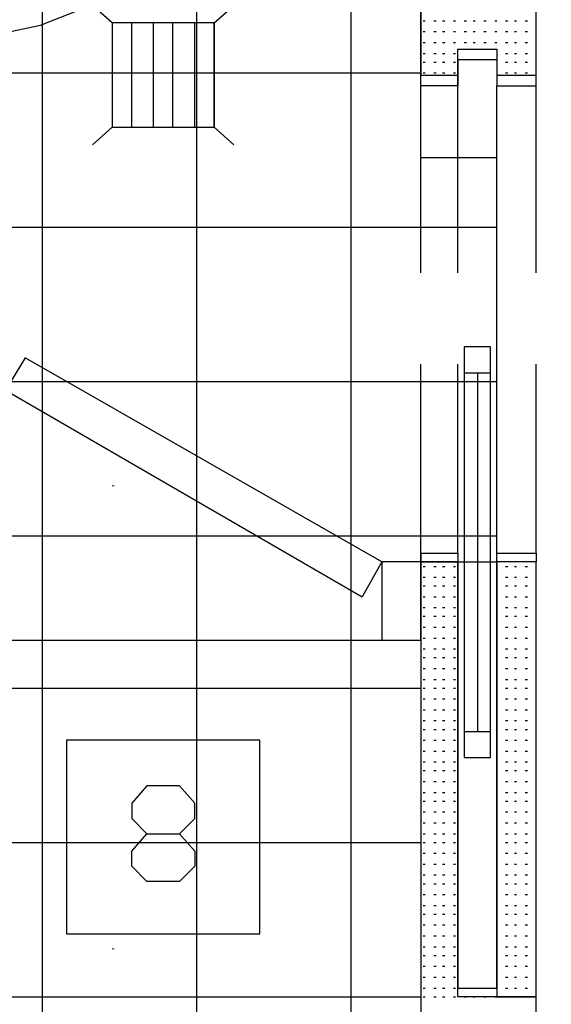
# Model space of a CAD drawing. Header units: millimetres. Extents: x 46 to 491, y -41 to 547.
# Tile 13 of 140: x 86 to 97, y 83 to 102. Entities that reach past the tile are written whole.
import ezdxf
from ezdxf import colors
from ezdxf.entities.mleader import LeaderData, LeaderLine
from ezdxf.math import Vec2, Vec3

# ---------------------------------------------------------------- set-up
doc = ezdxf.new("R2010")
doc.units = ezdxf.units.MM
doc.header["$LTSCALE"] = 10
doc.layers.add('_IE_adresy', color=173, linetype='Continuous')
doc.layers.add('xref', color=252, linetype='Continuous')
doc.styles.add('EEP_adresy', font='ARIALNI.TTF', dxfattribs={"width": 0.9, "height": 20})

# ---------------------------------------------------------------- blocks, each defined once
blk = doc.blocks.new('stacja')
at = {"color": 9, "lineweight": 25}
for points in [[(41.613667, 41.105666), (41.613667, 48.979666), (40.132, 48.979666), (40.132, 59.351333), (31.115, 59.351333), (31.115, 49.826333), (23.114, 49.826333), (23.114, 41.105666), (30.607, 41.105666), (30.607, 39.581666), (40.132, 39.581666), (40.132, 41.105666)], [(36.110334, 49.572333), (36.110334, 51.604333)], [(40.851667, 50.376666), (40.851667, 51.096333), (41.613667, 51.096333), (41.613667, 50.884666), (40.851667, 50.884666)], [(39.37, 41.105666), (39.37, 39.581666), (40.132, 39.581666), (40.132, 41.105666)], [(41.613667, 41.105666), (41.613667, 32.639), (42.375667, 32.639), (42.375667, 41.105666)], [(40.132, 39.581666), (40.132, 30.607), (23.114, 30.607), (23.114, 39.581666)], [(33.231667, 37.634333), (33.231667, 33.866666), (36.999334, 33.866666), (36.999334, 37.634333)]]:
    blk.add_lwpolyline(points, close=True, dxfattribs=at)
for points in [[(31.115, 51.350333), (31.919334, 51.392666), (32.723667, 51.562), (33.485667, 51.858333)], [(34.120667, 51.604333), (34.120667, 49.572333)], [(40.132, 51.477333), (40.132, 50.588333), (40.851667, 50.588333), (40.851667, 51.096333), (41.613667, 51.096333), (41.613667, 50.588333), (42.375667, 50.588333)], [(40.851667, 50.376666), (40.132, 50.376666), (40.132, 50.588333)], [(40.132, 50.588333), (40.851667, 50.588333)], [(41.613667, 50.588333), (42.375667, 50.588333)], [(41.613667, 50.376666), (42.375667, 50.376666), (42.375667, 50.588333)], [(40.132, 46.736), (40.132, 50.376666)], [(40.851667, 46.736), (40.851667, 50.376666)], [(41.613667, 46.736), (41.613667, 50.376666)], [(42.375667, 46.736), (42.375667, 50.376666)], [(32.427334, 45.085), (32.046334, 44.45), (38.989, 40.428333)], [(39.37, 41.105666), (32.427334, 45.085)], [(40.132, 41.275), (40.132, 44.958)], [(41.613667, 41.275), (41.613667, 44.958)], [(42.375667, 41.275), (42.375667, 44.958)], [(40.132, 39.581666), (40.132, 42.164)], [(40.132, 41.275), (40.132, 41.105666), (40.851667, 41.105666)], [(40.851667, 41.275), (40.851667, 32.808333), (41.613667, 32.808333), (41.613667, 41.275)], [(41.613667, 41.275), (42.375667, 41.275), (42.375667, 41.105666)], [(39.37, 41.105666), (38.989, 40.428333)], [(34.798, 34.882666), (34.501667, 35.179), (34.501667, 35.475333), (34.798, 35.814), (35.433, 35.814), (35.729334, 36.110333), (35.729334, 36.406666), (35.433, 36.745333), (34.798, 36.745333), (34.501667, 36.406666), (34.501667, 36.110333), (34.798, 35.814)], [(35.433, 35.814), (35.729334, 35.475333), (35.729334, 35.179), (35.433, 34.882666), (34.798, 34.882666)], [(40.132, 33.147), (40.132, 30.607), (37.549667, 30.607)], [(40.132, 32.639), (40.132, 30.607), (42.375667, 30.607), (42.375667, 32.639), (40.851667, 32.639)]]:
    blk.add_lwpolyline(points, dxfattribs=at)
for points in [[(32.766, 39.581666), (32.766, 39.581666), (32.766, 59.351333), (32.766, 59.351333)], [(35.771667, 39.581666), (35.771667, 39.581666), (35.771667, 59.351333), (35.771667, 59.351333)], [(38.777334, 39.581666), (38.777334, 39.581666), (38.777334, 59.351333), (38.777334, 59.351333)], [(40.132, 59.351333), (40.132, 59.351333), (40.132, 51.477333), (40.132, 51.477333)], [(42.375667, 51.477333), (42.375667, 51.477333), (42.375667, 59.351333), (42.375667, 59.351333)], [(34.120667, 51.604333), (34.120667, 51.604333), (33.739667, 51.943), (33.739667, 51.943)], [(36.110334, 51.604333), (36.110334, 51.604333), (36.491334, 51.943), (36.491334, 51.943)], [(36.110334, 51.604333), (36.110334, 51.604333), (34.120667, 51.604333), (34.120667, 51.604333)], [(34.501667, 49.572333), (34.501667, 49.572333), (34.501667, 51.604333), (34.501667, 51.604333)], [(34.925, 49.572333), (34.925, 49.572333), (34.925, 51.604333), (34.925, 51.604333)], [(35.306, 49.572333), (35.306, 49.572333), (35.306, 51.604333), (35.306, 51.604333)], [(35.729334, 49.572333), (35.729334, 49.572333), (35.729334, 51.604333), (35.729334, 51.604333)], [(40.174334, 51.646666), (40.174334, 51.646666), (40.216667, 51.646666), (40.216667, 51.646666)], [(40.386, 51.646666), (40.386, 51.646666), (40.428334, 51.646666), (40.428334, 51.646666)], [(40.555334, 51.646666), (40.555334, 51.646666), (40.597667, 51.646666), (40.597667, 51.646666)], [(40.767, 51.646666), (40.767, 51.646666), (40.809334, 51.646666), (40.809334, 51.646666)], [(40.978667, 51.646666), (40.978667, 51.646666), (41.021, 51.646666), (41.021, 51.646666)], [(41.148, 51.646666), (41.148, 51.646666), (41.190334, 51.646666), (41.190334, 51.646666)], [(41.359667, 51.646666), (41.359667, 51.646666), (41.402, 51.646666), (41.402, 51.646666)], [(41.571334, 51.646666), (41.571334, 51.646666), (41.613667, 51.646666), (41.613667, 51.646666)], [(41.783, 51.646666), (41.783, 51.646666), (41.825334, 51.646666), (41.825334, 51.646666)], [(41.952334, 51.646666), (41.952334, 51.646666), (41.994667, 51.646666), (41.994667, 51.646666)], [(42.164, 51.646666), (42.164, 51.646666), (42.206334, 51.646666), (42.206334, 51.646666)], [(40.174334, 51.435), (40.174334, 51.435), (40.216667, 51.435), (40.216667, 51.435)], [(40.386, 51.435), (40.386, 51.435), (40.428334, 51.435), (40.428334, 51.435)], [(40.555334, 51.435), (40.555334, 51.435), (40.597667, 51.435), (40.597667, 51.435)], [(40.767, 51.435), (40.767, 51.435), (40.809334, 51.435), (40.809334, 51.435)], [(40.978667, 51.435), (40.978667, 51.435), (41.021, 51.435), (41.021, 51.435)], [(41.148, 51.435), (41.148, 51.435), (41.190334, 51.435), (41.190334, 51.435)], [(41.359667, 51.435), (41.359667, 51.435), (41.402, 51.435), (41.402, 51.435)], [(41.571334, 51.435), (41.571334, 51.435), (41.613667, 51.435), (41.613667, 51.435)], [(41.783, 51.435), (41.783, 51.435), (41.825334, 51.435), (41.825334, 51.435)], [(41.952334, 51.435), (41.952334, 51.435), (41.994667, 51.435), (41.994667, 51.435)], [(42.164, 51.435), (42.164, 51.435), (42.206334, 51.435), (42.206334, 51.435)], [(42.375667, 50.588333), (42.375667, 50.588333), (42.375667, 51.477333), (42.375667, 51.477333)], [(40.174334, 51.223333), (40.174334, 51.223333), (40.216667, 51.223333), (40.216667, 51.223333)], [(40.386, 51.223333), (40.386, 51.223333), (40.428334, 51.223333), (40.428334, 51.223333)], [(40.555334, 51.223333), (40.555334, 51.223333), (40.597667, 51.223333), (40.597667, 51.223333)], [(40.767, 51.223333), (40.767, 51.223333), (40.809334, 51.223333), (40.809334, 51.223333)], [(40.978667, 51.223333), (40.978667, 51.223333), (41.021, 51.223333), (41.021, 51.223333)], [(41.148, 51.223333), (41.148, 51.223333), (41.190334, 51.223333), (41.190334, 51.223333)], [(41.359667, 51.223333), (41.359667, 51.223333), (41.402, 51.223333), (41.402, 51.223333)], [(41.571334, 51.223333), (41.571334, 51.223333), (41.613667, 51.223333), (41.613667, 51.223333)], [(41.783, 51.223333), (41.783, 51.223333), (41.825334, 51.223333), (41.825334, 51.223333)], [(41.952334, 51.223333), (41.952334, 51.223333), (41.994667, 51.223333), (41.994667, 51.223333)], [(42.164, 51.223333), (42.164, 51.223333), (42.206334, 51.223333), (42.206334, 51.223333)], [(40.174334, 51.011666), (40.174334, 51.011666), (40.216667, 51.011666), (40.216667, 51.011666)], [(40.386, 51.011666), (40.386, 51.011666), (40.428334, 51.011666), (40.428334, 51.011666)], [(40.555334, 51.011666), (40.555334, 51.011666), (40.597667, 51.011666), (40.597667, 51.011666)], [(40.767, 51.011666), (40.767, 51.011666), (40.809334, 51.011666), (40.809334, 51.011666)], [(41.783, 51.011666), (41.783, 51.011666), (41.825334, 51.011666), (41.825334, 51.011666)], [(41.952334, 51.011666), (41.952334, 51.011666), (41.994667, 51.011666), (41.994667, 51.011666)], [(42.164, 51.011666), (42.164, 51.011666), (42.206334, 51.011666), (42.206334, 51.011666)], [(40.174334, 50.842333), (40.174334, 50.842333), (40.216667, 50.842333), (40.216667, 50.842333)], [(40.386, 50.842333), (40.386, 50.842333), (40.428334, 50.842333), (40.428334, 50.842333)], [(40.555334, 50.842333), (40.555334, 50.842333), (40.597667, 50.842333), (40.597667, 50.842333)], [(40.767, 50.842333), (40.767, 50.842333), (40.809334, 50.842333), (40.809334, 50.842333)], [(41.613667, 50.884666), (41.613667, 50.884666), (41.613667, 50.376666), (41.613667, 50.376666)], [(41.783, 50.842333), (41.783, 50.842333), (41.825334, 50.842333), (41.825334, 50.842333)], [(41.952334, 50.842333), (41.952334, 50.842333), (41.994667, 50.842333), (41.994667, 50.842333)], [(42.164, 50.842333), (42.164, 50.842333), (42.206334, 50.842333), (42.206334, 50.842333)], [(31.115, 50.630666), (31.115, 50.630666), (40.132, 50.630666), (40.132, 50.630666)], [(40.174334, 50.630666), (40.174334, 50.630666), (40.216667, 50.630666), (40.216667, 50.630666)], [(40.386, 50.630666), (40.386, 50.630666), (40.428334, 50.630666), (40.428334, 50.630666)], [(40.555334, 50.630666), (40.555334, 50.630666), (40.597667, 50.630666), (40.597667, 50.630666)], [(40.767, 50.630666), (40.767, 50.630666), (40.809334, 50.630666), (40.809334, 50.630666)], [(41.783, 50.630666), (41.783, 50.630666), (41.825334, 50.630666), (41.825334, 50.630666)], [(41.952334, 50.630666), (41.952334, 50.630666), (41.994667, 50.630666), (41.994667, 50.630666)], [(42.164, 50.630666), (42.164, 50.630666), (42.206334, 50.630666), (42.206334, 50.630666)], [(34.120667, 49.572333), (34.120667, 49.572333), (33.739667, 49.233666), (33.739667, 49.233666)], [(34.120667, 49.572333), (34.120667, 49.572333), (36.110334, 49.572333), (36.110334, 49.572333)], [(36.110334, 49.572333), (36.110334, 49.572333), (36.491334, 49.233666), (36.491334, 49.233666)], [(23.114, 47.625), (23.114, 47.625), (41.613667, 47.625), (41.613667, 47.625)], [(41.486667, 45.296666), (41.486667, 45.296666), (40.978667, 45.296666), (40.978667, 45.296666)], [(40.978667, 45.296666), (40.978667, 45.296666), (40.978667, 37.295666), (40.978667, 37.295666)], [(41.486667, 37.295666), (41.486667, 37.295666), (41.486667, 45.296666), (41.486667, 45.296666)], [(40.851667, 41.275), (40.851667, 41.275), (40.851667, 44.958), (40.851667, 44.958)], [(40.978667, 44.788666), (40.978667, 44.788666), (41.486667, 44.788666), (41.486667, 44.788666)], [(41.232667, 44.788666), (41.232667, 44.788666), (41.232667, 37.803666), (41.232667, 37.803666)], [(23.114, 44.619333), (23.114, 44.619333), (41.613667, 44.619333), (41.613667, 44.619333)], [(23.114, 41.613666), (23.114, 41.613666), (41.613667, 41.613666), (41.613667, 41.613666)], [(40.132, 41.275), (40.132, 41.275), (40.851667, 41.275), (40.851667, 41.275)], [(40.132, 41.105666), (40.132, 41.105666), (40.132, 39.581666), (40.132, 39.581666)], [(40.851667, 41.105666), (40.851667, 41.105666), (40.132, 41.105666), (40.132, 41.105666)], [(40.851667, 35.983333), (40.851667, 35.983333), (40.851667, 41.105666), (40.851667, 41.105666)], [(42.375667, 41.105666), (42.375667, 41.105666), (41.613667, 41.105666), (41.613667, 41.105666)], [(40.174334, 41.021), (40.174334, 41.021), (40.216667, 41.021), (40.216667, 41.021)], [(40.386, 41.021), (40.386, 41.021), (40.428334, 41.021), (40.428334, 41.021)], [(40.555334, 41.021), (40.555334, 41.021), (40.597667, 41.021), (40.597667, 41.021)], [(40.767, 41.021), (40.767, 41.021), (40.809334, 41.021), (40.809334, 41.021)], [(41.783, 41.021), (41.783, 41.021), (41.825334, 41.021), (41.825334, 41.021)], [(41.952334, 41.021), (41.952334, 41.021), (41.994667, 41.021), (41.994667, 41.021)], [(42.164, 41.021), (42.164, 41.021), (42.206334, 41.021), (42.206334, 41.021)], [(40.174334, 40.809333), (40.174334, 40.809333), (40.216667, 40.809333), (40.216667, 40.809333)], [(40.386, 40.809333), (40.386, 40.809333), (40.428334, 40.809333), (40.428334, 40.809333)], [(40.555334, 40.809333), (40.555334, 40.809333), (40.597667, 40.809333), (40.597667, 40.809333)], [(40.767, 40.809333), (40.767, 40.809333), (40.809334, 40.809333), (40.809334, 40.809333)], [(41.783, 40.809333), (41.783, 40.809333), (41.825334, 40.809333), (41.825334, 40.809333)], [(41.952334, 40.809333), (41.952334, 40.809333), (41.994667, 40.809333), (41.994667, 40.809333)], [(42.164, 40.809333), (42.164, 40.809333), (42.206334, 40.809333), (42.206334, 40.809333)], [(40.174334, 40.64), (40.174334, 40.64), (40.216667, 40.64), (40.216667, 40.64)], [(40.386, 40.64), (40.386, 40.64), (40.428334, 40.64), (40.428334, 40.64)], [(40.555334, 40.64), (40.555334, 40.64), (40.597667, 40.64), (40.597667, 40.64)], [(40.767, 40.64), (40.767, 40.64), (40.809334, 40.64), (40.809334, 40.64)], [(41.783, 40.64), (41.783, 40.64), (41.825334, 40.64), (41.825334, 40.64)], [(41.952334, 40.64), (41.952334, 40.64), (41.994667, 40.64), (41.994667, 40.64)], [(42.164, 40.64), (42.164, 40.64), (42.206334, 40.64), (42.206334, 40.64)], [(40.174334, 40.428333), (40.174334, 40.428333), (40.216667, 40.428333), (40.216667, 40.428333)], [(40.386, 40.428333), (40.386, 40.428333), (40.428334, 40.428333), (40.428334, 40.428333)], [(40.555334, 40.428333), (40.555334, 40.428333), (40.597667, 40.428333), (40.597667, 40.428333)], [(40.767, 40.428333), (40.767, 40.428333), (40.809334, 40.428333), (40.809334, 40.428333)], [(41.783, 40.428333), (41.783, 40.428333), (41.825334, 40.428333), (41.825334, 40.428333)], [(41.952334, 40.428333), (41.952334, 40.428333), (41.994667, 40.428333), (41.994667, 40.428333)], [(42.164, 40.428333), (42.164, 40.428333), (42.206334, 40.428333), (42.206334, 40.428333)], [(40.174334, 40.216666), (40.174334, 40.216666), (40.216667, 40.216666), (40.216667, 40.216666)], [(40.386, 40.216666), (40.386, 40.216666), (40.428334, 40.216666), (40.428334, 40.216666)], [(40.555334, 40.216666), (40.555334, 40.216666), (40.597667, 40.216666), (40.597667, 40.216666)], [(40.767, 40.216666), (40.767, 40.216666), (40.809334, 40.216666), (40.809334, 40.216666)], [(41.783, 40.216666), (41.783, 40.216666), (41.825334, 40.216666), (41.825334, 40.216666)], [(41.952334, 40.216666), (41.952334, 40.216666), (41.994667, 40.216666), (41.994667, 40.216666)], [(42.164, 40.216666), (42.164, 40.216666), (42.206334, 40.216666), (42.206334, 40.216666)], [(40.174334, 40.047333), (40.174334, 40.047333), (40.216667, 40.047333), (40.216667, 40.047333)], [(40.386, 40.047333), (40.386, 40.047333), (40.428334, 40.047333), (40.428334, 40.047333)], [(40.555334, 40.047333), (40.555334, 40.047333), (40.597667, 40.047333), (40.597667, 40.047333)], [(40.767, 40.047333), (40.767, 40.047333), (40.809334, 40.047333), (40.809334, 40.047333)], [(41.783, 40.047333), (41.783, 40.047333), (41.825334, 40.047333), (41.825334, 40.047333)], [(41.952334, 40.047333), (41.952334, 40.047333), (41.994667, 40.047333), (41.994667, 40.047333)], [(42.164, 40.047333), (42.164, 40.047333), (42.206334, 40.047333), (42.206334, 40.047333)], [(40.174334, 39.835666), (40.174334, 39.835666), (40.216667, 39.835666), (40.216667, 39.835666)], [(40.386, 39.835666), (40.386, 39.835666), (40.428334, 39.835666), (40.428334, 39.835666)], [(40.555334, 39.835666), (40.555334, 39.835666), (40.597667, 39.835666), (40.597667, 39.835666)], [(40.767, 39.835666), (40.767, 39.835666), (40.809334, 39.835666), (40.809334, 39.835666)], [(41.783, 39.835666), (41.783, 39.835666), (41.825334, 39.835666), (41.825334, 39.835666)], [(41.952334, 39.835666), (41.952334, 39.835666), (41.994667, 39.835666), (41.994667, 39.835666)], [(42.164, 39.835666), (42.164, 39.835666), (42.206334, 39.835666), (42.206334, 39.835666)], [(32.766, 30.607), (32.766, 30.607), (32.766, 39.581666), (32.766, 39.581666)], [(35.771667, 30.607), (35.771667, 30.607), (35.771667, 39.581666), (35.771667, 39.581666)], [(38.777334, 30.607), (38.777334, 30.607), (38.777334, 39.581666), (38.777334, 39.581666)], [(40.132, 39.581666), (40.132, 39.581666), (40.132, 35.983333), (40.132, 35.983333)], [(40.174334, 39.624), (40.174334, 39.624), (40.216667, 39.624), (40.216667, 39.624)], [(40.386, 39.624), (40.386, 39.624), (40.428334, 39.624), (40.428334, 39.624)], [(40.555334, 39.624), (40.555334, 39.624), (40.597667, 39.624), (40.597667, 39.624)], [(40.767, 39.624), (40.767, 39.624), (40.809334, 39.624), (40.809334, 39.624)], [(41.783, 39.624), (41.783, 39.624), (41.825334, 39.624), (41.825334, 39.624)], [(41.952334, 39.624), (41.952334, 39.624), (41.994667, 39.624), (41.994667, 39.624)], [(42.164, 39.624), (42.164, 39.624), (42.206334, 39.624), (42.206334, 39.624)], [(40.174334, 39.412333), (40.174334, 39.412333), (40.216667, 39.412333), (40.216667, 39.412333)], [(40.386, 39.412333), (40.386, 39.412333), (40.428334, 39.412333), (40.428334, 39.412333)], [(40.555334, 39.412333), (40.555334, 39.412333), (40.597667, 39.412333), (40.597667, 39.412333)], [(40.767, 39.412333), (40.767, 39.412333), (40.809334, 39.412333), (40.809334, 39.412333)], [(41.783, 39.412333), (41.783, 39.412333), (41.825334, 39.412333), (41.825334, 39.412333)], [(41.952334, 39.412333), (41.952334, 39.412333), (41.994667, 39.412333), (41.994667, 39.412333)], [(42.164, 39.412333), (42.164, 39.412333), (42.206334, 39.412333), (42.206334, 39.412333)], [(40.174334, 39.243), (40.174334, 39.243), (40.216667, 39.243), (40.216667, 39.243)], [(40.386, 39.243), (40.386, 39.243), (40.428334, 39.243), (40.428334, 39.243)], [(40.555334, 39.243), (40.555334, 39.243), (40.597667, 39.243), (40.597667, 39.243)], [(40.767, 39.243), (40.767, 39.243), (40.809334, 39.243), (40.809334, 39.243)], [(41.783, 39.243), (41.783, 39.243), (41.825334, 39.243), (41.825334, 39.243)], [(41.952334, 39.243), (41.952334, 39.243), (41.994667, 39.243), (41.994667, 39.243)], [(42.164, 39.243), (42.164, 39.243), (42.206334, 39.243), (42.206334, 39.243)], [(40.174334, 39.031333), (40.174334, 39.031333), (40.216667, 39.031333), (40.216667, 39.031333)], [(40.386, 39.031333), (40.386, 39.031333), (40.428334, 39.031333), (40.428334, 39.031333)], [(40.555334, 39.031333), (40.555334, 39.031333), (40.597667, 39.031333), (40.597667, 39.031333)], [(40.767, 39.031333), (40.767, 39.031333), (40.809334, 39.031333), (40.809334, 39.031333)], [(41.783, 39.031333), (41.783, 39.031333), (41.825334, 39.031333), (41.825334, 39.031333)], [(41.952334, 39.031333), (41.952334, 39.031333), (41.994667, 39.031333), (41.994667, 39.031333)], [(42.164, 39.031333), (42.164, 39.031333), (42.206334, 39.031333), (42.206334, 39.031333)], [(40.174334, 38.819666), (40.174334, 38.819666), (40.216667, 38.819666), (40.216667, 38.819666)], [(40.386, 38.819666), (40.386, 38.819666), (40.428334, 38.819666), (40.428334, 38.819666)], [(40.555334, 38.819666), (40.555334, 38.819666), (40.597667, 38.819666), (40.597667, 38.819666)], [(40.767, 38.819666), (40.767, 38.819666), (40.809334, 38.819666), (40.809334, 38.819666)], [(41.783, 38.819666), (41.783, 38.819666), (41.825334, 38.819666), (41.825334, 38.819666)], [(41.952334, 38.819666), (41.952334, 38.819666), (41.994667, 38.819666), (41.994667, 38.819666)], [(42.164, 38.819666), (42.164, 38.819666), (42.206334, 38.819666), (42.206334, 38.819666)], [(23.114, 38.650333), (23.114, 38.650333), (40.132, 38.650333), (40.132, 38.650333)], [(40.174334, 38.650333), (40.174334, 38.650333), (40.216667, 38.650333), (40.216667, 38.650333)], [(40.386, 38.650333), (40.386, 38.650333), (40.428334, 38.650333), (40.428334, 38.650333)], [(40.555334, 38.650333), (40.555334, 38.650333), (40.597667, 38.650333), (40.597667, 38.650333)], [(40.767, 38.650333), (40.767, 38.650333), (40.809334, 38.650333), (40.809334, 38.650333)], [(41.783, 38.650333), (41.783, 38.650333), (41.825334, 38.650333), (41.825334, 38.650333)], [(41.952334, 38.650333), (41.952334, 38.650333), (41.994667, 38.650333), (41.994667, 38.650333)], [(42.164, 38.650333), (42.164, 38.650333), (42.206334, 38.650333), (42.206334, 38.650333)], [(40.174334, 38.438666), (40.174334, 38.438666), (40.216667, 38.438666), (40.216667, 38.438666)], [(40.386, 38.438666), (40.386, 38.438666), (40.428334, 38.438666), (40.428334, 38.438666)], [(40.555334, 38.438666), (40.555334, 38.438666), (40.597667, 38.438666), (40.597667, 38.438666)], [(40.767, 38.438666), (40.767, 38.438666), (40.809334, 38.438666), (40.809334, 38.438666)], [(41.783, 38.438666), (41.783, 38.438666), (41.825334, 38.438666), (41.825334, 38.438666)], [(41.952334, 38.438666), (41.952334, 38.438666), (41.994667, 38.438666), (41.994667, 38.438666)], [(42.164, 38.438666), (42.164, 38.438666), (42.206334, 38.438666), (42.206334, 38.438666)], [(40.174334, 38.227), (40.174334, 38.227), (40.216667, 38.227), (40.216667, 38.227)], [(40.386, 38.227), (40.386, 38.227), (40.428334, 38.227), (40.428334, 38.227)], [(40.555334, 38.227), (40.555334, 38.227), (40.597667, 38.227), (40.597667, 38.227)], [(40.767, 38.227), (40.767, 38.227), (40.809334, 38.227), (40.809334, 38.227)], [(41.783, 38.227), (41.783, 38.227), (41.825334, 38.227), (41.825334, 38.227)], [(41.952334, 38.227), (41.952334, 38.227), (41.994667, 38.227), (41.994667, 38.227)], [(42.164, 38.227), (42.164, 38.227), (42.206334, 38.227), (42.206334, 38.227)], [(40.174334, 38.015333), (40.174334, 38.015333), (40.216667, 38.015333), (40.216667, 38.015333)], [(40.386, 38.015333), (40.386, 38.015333), (40.428334, 38.015333), (40.428334, 38.015333)], [(40.555334, 38.015333), (40.555334, 38.015333), (40.597667, 38.015333), (40.597667, 38.015333)], [(40.767, 38.015333), (40.767, 38.015333), (40.809334, 38.015333), (40.809334, 38.015333)], [(41.783, 38.015333), (41.783, 38.015333), (41.825334, 38.015333), (41.825334, 38.015333)], [(41.952334, 38.015333), (41.952334, 38.015333), (41.994667, 38.015333), (41.994667, 38.015333)], [(42.164, 38.015333), (42.164, 38.015333), (42.206334, 38.015333), (42.206334, 38.015333)], [(40.174334, 37.846), (40.174334, 37.846), (40.216667, 37.846), (40.216667, 37.846)], [(40.386, 37.846), (40.386, 37.846), (40.428334, 37.846), (40.428334, 37.846)], [(40.555334, 37.846), (40.555334, 37.846), (40.597667, 37.846), (40.597667, 37.846)], [(40.767, 37.846), (40.767, 37.846), (40.809334, 37.846), (40.809334, 37.846)], [(40.978667, 37.803666), (40.978667, 37.803666), (41.486667, 37.803666), (41.486667, 37.803666)], [(41.783, 37.846), (41.783, 37.846), (41.825334, 37.846), (41.825334, 37.846)], [(41.952334, 37.846), (41.952334, 37.846), (41.994667, 37.846), (41.994667, 37.846)], [(42.164, 37.846), (42.164, 37.846), (42.206334, 37.846), (42.206334, 37.846)], [(40.174334, 37.634333), (40.174334, 37.634333), (40.216667, 37.634333), (40.216667, 37.634333)], [(40.386, 37.634333), (40.386, 37.634333), (40.428334, 37.634333), (40.428334, 37.634333)], [(40.555334, 37.634333), (40.555334, 37.634333), (40.597667, 37.634333), (40.597667, 37.634333)], [(40.767, 37.634333), (40.767, 37.634333), (40.809334, 37.634333), (40.809334, 37.634333)], [(41.783, 37.634333), (41.783, 37.634333), (41.825334, 37.634333), (41.825334, 37.634333)], [(41.952334, 37.634333), (41.952334, 37.634333), (41.994667, 37.634333), (41.994667, 37.634333)], [(42.164, 37.634333), (42.164, 37.634333), (42.206334, 37.634333), (42.206334, 37.634333)], [(40.174334, 37.422666), (40.174334, 37.422666), (40.216667, 37.422666), (40.216667, 37.422666)], [(40.386, 37.422666), (40.386, 37.422666), (40.428334, 37.422666), (40.428334, 37.422666)], [(40.555334, 37.422666), (40.555334, 37.422666), (40.597667, 37.422666), (40.597667, 37.422666)], [(40.767, 37.422666), (40.767, 37.422666), (40.809334, 37.422666), (40.809334, 37.422666)], [(41.783, 37.422666), (41.783, 37.422666), (41.825334, 37.422666), (41.825334, 37.422666)], [(41.952334, 37.422666), (41.952334, 37.422666), (41.994667, 37.422666), (41.994667, 37.422666)], [(42.164, 37.422666), (42.164, 37.422666), (42.206334, 37.422666), (42.206334, 37.422666)], [(40.174334, 37.211), (40.174334, 37.211), (40.216667, 37.211), (40.216667, 37.211)], [(40.386, 37.211), (40.386, 37.211), (40.428334, 37.211), (40.428334, 37.211)], [(40.555334, 37.211), (40.555334, 37.211), (40.597667, 37.211), (40.597667, 37.211)], [(40.767, 37.211), (40.767, 37.211), (40.809334, 37.211), (40.809334, 37.211)], [(40.978667, 37.295666), (40.978667, 37.295666), (41.486667, 37.295666), (41.486667, 37.295666)], [(41.783, 37.211), (41.783, 37.211), (41.825334, 37.211), (41.825334, 37.211)], [(41.952334, 37.211), (41.952334, 37.211), (41.994667, 37.211), (41.994667, 37.211)], [(42.164, 37.211), (42.164, 37.211), (42.206334, 37.211), (42.206334, 37.211)], [(40.174334, 37.041666), (40.174334, 37.041666), (40.216667, 37.041666), (40.216667, 37.041666)], [(40.386, 37.041666), (40.386, 37.041666), (40.428334, 37.041666), (40.428334, 37.041666)], [(40.555334, 37.041666), (40.555334, 37.041666), (40.597667, 37.041666), (40.597667, 37.041666)], [(40.767, 37.041666), (40.767, 37.041666), (40.809334, 37.041666), (40.809334, 37.041666)], [(41.783, 37.041666), (41.783, 37.041666), (41.825334, 37.041666), (41.825334, 37.041666)], [(41.952334, 37.041666), (41.952334, 37.041666), (41.994667, 37.041666), (41.994667, 37.041666)], [(42.164, 37.041666), (42.164, 37.041666), (42.206334, 37.041666), (42.206334, 37.041666)], [(40.174334, 36.83), (40.174334, 36.83), (40.216667, 36.83), (40.216667, 36.83)], [(40.386, 36.83), (40.386, 36.83), (40.428334, 36.83), (40.428334, 36.83)], [(40.555334, 36.83), (40.555334, 36.83), (40.597667, 36.83), (40.597667, 36.83)], [(40.767, 36.83), (40.767, 36.83), (40.809334, 36.83), (40.809334, 36.83)], [(41.783, 36.83), (41.783, 36.83), (41.825334, 36.83), (41.825334, 36.83)], [(41.952334, 36.83), (41.952334, 36.83), (41.994667, 36.83), (41.994667, 36.83)], [(42.164, 36.83), (42.164, 36.83), (42.206334, 36.83), (42.206334, 36.83)], [(40.174334, 36.618333), (40.174334, 36.618333), (40.216667, 36.618333), (40.216667, 36.618333)], [(40.174334, 36.449), (40.174334, 36.449), (40.216667, 36.449), (40.216667, 36.449)], [(40.386, 36.618333), (40.386, 36.618333), (40.428334, 36.618333), (40.428334, 36.618333)], [(40.386, 36.449), (40.386, 36.449), (40.428334, 36.449), (40.428334, 36.449)], [(40.555334, 36.618333), (40.555334, 36.618333), (40.597667, 36.618333), (40.597667, 36.618333)], [(40.555334, 36.449), (40.555334, 36.449), (40.597667, 36.449), (40.597667, 36.449)], [(40.767, 36.618333), (40.767, 36.618333), (40.809334, 36.618333), (40.809334, 36.618333)], [(40.767, 36.449), (40.767, 36.449), (40.809334, 36.449), (40.809334, 36.449)], [(41.783, 36.618333), (41.783, 36.618333), (41.825334, 36.618333), (41.825334, 36.618333)], [(41.783, 36.449), (41.783, 36.449), (41.825334, 36.449), (41.825334, 36.449)], [(41.952334, 36.618333), (41.952334, 36.618333), (41.994667, 36.618333), (41.994667, 36.618333)], [(41.952334, 36.449), (41.952334, 36.449), (41.994667, 36.449), (41.994667, 36.449)], [(42.164, 36.618333), (42.164, 36.618333), (42.206334, 36.618333), (42.206334, 36.618333)], [(42.164, 36.449), (42.164, 36.449), (42.206334, 36.449), (42.206334, 36.449)], [(40.174334, 36.237333), (40.174334, 36.237333), (40.216667, 36.237333), (40.216667, 36.237333)], [(40.386, 36.237333), (40.386, 36.237333), (40.428334, 36.237333), (40.428334, 36.237333)], [(40.555334, 36.237333), (40.555334, 36.237333), (40.597667, 36.237333), (40.597667, 36.237333)], [(40.767, 36.237333), (40.767, 36.237333), (40.809334, 36.237333), (40.809334, 36.237333)], [(41.783, 36.237333), (41.783, 36.237333), (41.825334, 36.237333), (41.825334, 36.237333)], [(41.952334, 36.237333), (41.952334, 36.237333), (41.994667, 36.237333), (41.994667, 36.237333)], [(42.164, 36.237333), (42.164, 36.237333), (42.206334, 36.237333), (42.206334, 36.237333)], [(40.132, 35.983333), (40.132, 35.983333), (40.132, 32.639), (40.132, 32.639)], [(40.174334, 36.025666), (40.174334, 36.025666), (40.216667, 36.025666), (40.216667, 36.025666)], [(40.386, 36.025666), (40.386, 36.025666), (40.428334, 36.025666), (40.428334, 36.025666)], [(40.555334, 36.025666), (40.555334, 36.025666), (40.597667, 36.025666), (40.597667, 36.025666)], [(40.767, 36.025666), (40.767, 36.025666), (40.809334, 36.025666), (40.809334, 36.025666)], [(40.851667, 32.639), (40.851667, 32.639), (40.851667, 35.983333), (40.851667, 35.983333)], [(41.783, 36.025666), (41.783, 36.025666), (41.825334, 36.025666), (41.825334, 36.025666)], [(41.952334, 36.025666), (41.952334, 36.025666), (41.994667, 36.025666), (41.994667, 36.025666)], [(42.164, 36.025666), (42.164, 36.025666), (42.206334, 36.025666), (42.206334, 36.025666)], [(40.174334, 35.814), (40.174334, 35.814), (40.216667, 35.814), (40.216667, 35.814)], [(40.386, 35.814), (40.386, 35.814), (40.428334, 35.814), (40.428334, 35.814)], [(40.555334, 35.814), (40.555334, 35.814), (40.597667, 35.814), (40.597667, 35.814)], [(40.767, 35.814), (40.767, 35.814), (40.809334, 35.814), (40.809334, 35.814)], [(41.783, 35.814), (41.783, 35.814), (41.825334, 35.814), (41.825334, 35.814)], [(41.952334, 35.814), (41.952334, 35.814), (41.994667, 35.814), (41.994667, 35.814)], [(42.164, 35.814), (42.164, 35.814), (42.206334, 35.814), (42.206334, 35.814)], [(23.114, 35.644666), (23.114, 35.644666), (40.132, 35.644666), (40.132, 35.644666)], [(40.174334, 35.644666), (40.174334, 35.644666), (40.216667, 35.644666), (40.216667, 35.644666)], [(40.386, 35.644666), (40.386, 35.644666), (40.428334, 35.644666), (40.428334, 35.644666)], [(40.555334, 35.644666), (40.555334, 35.644666), (40.597667, 35.644666), (40.597667, 35.644666)], [(40.767, 35.644666), (40.767, 35.644666), (40.809334, 35.644666), (40.809334, 35.644666)], [(41.783, 35.644666), (41.783, 35.644666), (41.825334, 35.644666), (41.825334, 35.644666)], [(41.952334, 35.644666), (41.952334, 35.644666), (41.994667, 35.644666), (41.994667, 35.644666)], [(42.164, 35.644666), (42.164, 35.644666), (42.206334, 35.644666), (42.206334, 35.644666)], [(40.174334, 35.433), (40.174334, 35.433), (40.216667, 35.433), (40.216667, 35.433)], [(40.386, 35.433), (40.386, 35.433), (40.428334, 35.433), (40.428334, 35.433)], [(40.555334, 35.433), (40.555334, 35.433), (40.597667, 35.433), (40.597667, 35.433)], [(40.767, 35.433), (40.767, 35.433), (40.809334, 35.433), (40.809334, 35.433)], [(41.783, 35.433), (41.783, 35.433), (41.825334, 35.433), (41.825334, 35.433)], [(41.952334, 35.433), (41.952334, 35.433), (41.994667, 35.433), (41.994667, 35.433)], [(42.164, 35.433), (42.164, 35.433), (42.206334, 35.433), (42.206334, 35.433)], [(40.174334, 35.221333), (40.174334, 35.221333), (40.216667, 35.221333), (40.216667, 35.221333)], [(40.386, 35.221333), (40.386, 35.221333), (40.428334, 35.221333), (40.428334, 35.221333)], [(40.555334, 35.221333), (40.555334, 35.221333), (40.597667, 35.221333), (40.597667, 35.221333)], [(40.767, 35.221333), (40.767, 35.221333), (40.809334, 35.221333), (40.809334, 35.221333)], [(41.783, 35.221333), (41.783, 35.221333), (41.825334, 35.221333), (41.825334, 35.221333)], [(41.952334, 35.221333), (41.952334, 35.221333), (41.994667, 35.221333), (41.994667, 35.221333)], [(42.164, 35.221333), (42.164, 35.221333), (42.206334, 35.221333), (42.206334, 35.221333)], [(40.174334, 35.009666), (40.174334, 35.009666), (40.216667, 35.009666), (40.216667, 35.009666)], [(40.386, 35.009666), (40.386, 35.009666), (40.428334, 35.009666), (40.428334, 35.009666)], [(40.555334, 35.009666), (40.555334, 35.009666), (40.597667, 35.009666), (40.597667, 35.009666)], [(40.767, 35.009666), (40.767, 35.009666), (40.809334, 35.009666), (40.809334, 35.009666)], [(41.783, 35.009666), (41.783, 35.009666), (41.825334, 35.009666), (41.825334, 35.009666)], [(41.952334, 35.009666), (41.952334, 35.009666), (41.994667, 35.009666), (41.994667, 35.009666)], [(42.164, 35.009666), (42.164, 35.009666), (42.206334, 35.009666), (42.206334, 35.009666)], [(40.174334, 34.840333), (40.174334, 34.840333), (40.216667, 34.840333), (40.216667, 34.840333)], [(40.386, 34.840333), (40.386, 34.840333), (40.428334, 34.840333), (40.428334, 34.840333)], [(40.555334, 34.840333), (40.555334, 34.840333), (40.597667, 34.840333), (40.597667, 34.840333)], [(40.767, 34.840333), (40.767, 34.840333), (40.809334, 34.840333), (40.809334, 34.840333)], [(41.783, 34.840333), (41.783, 34.840333), (41.825334, 34.840333), (41.825334, 34.840333)], [(41.952334, 34.840333), (41.952334, 34.840333), (41.994667, 34.840333), (41.994667, 34.840333)], [(42.164, 34.840333), (42.164, 34.840333), (42.206334, 34.840333), (42.206334, 34.840333)], [(40.174334, 34.628666), (40.174334, 34.628666), (40.216667, 34.628666), (40.216667, 34.628666)], [(40.386, 34.628666), (40.386, 34.628666), (40.428334, 34.628666), (40.428334, 34.628666)], [(40.555334, 34.628666), (40.555334, 34.628666), (40.597667, 34.628666), (40.597667, 34.628666)], [(40.767, 34.628666), (40.767, 34.628666), (40.809334, 34.628666), (40.809334, 34.628666)], [(41.783, 34.628666), (41.783, 34.628666), (41.825334, 34.628666), (41.825334, 34.628666)], [(41.952334, 34.628666), (41.952334, 34.628666), (41.994667, 34.628666), (41.994667, 34.628666)], [(42.164, 34.628666), (42.164, 34.628666), (42.206334, 34.628666), (42.206334, 34.628666)], [(40.174334, 34.417), (40.174334, 34.417), (40.216667, 34.417), (40.216667, 34.417)], [(40.386, 34.417), (40.386, 34.417), (40.428334, 34.417), (40.428334, 34.417)], [(40.555334, 34.417), (40.555334, 34.417), (40.597667, 34.417), (40.597667, 34.417)], [(40.767, 34.417), (40.767, 34.417), (40.809334, 34.417), (40.809334, 34.417)], [(41.783, 34.417), (41.783, 34.417), (41.825334, 34.417), (41.825334, 34.417)], [(41.952334, 34.417), (41.952334, 34.417), (41.994667, 34.417), (41.994667, 34.417)], [(42.164, 34.417), (42.164, 34.417), (42.206334, 34.417), (42.206334, 34.417)], [(40.174334, 34.247666), (40.174334, 34.247666), (40.216667, 34.247666), (40.216667, 34.247666)], [(40.386, 34.247666), (40.386, 34.247666), (40.428334, 34.247666), (40.428334, 34.247666)], [(40.555334, 34.247666), (40.555334, 34.247666), (40.597667, 34.247666), (40.597667, 34.247666)], [(40.767, 34.247666), (40.767, 34.247666), (40.809334, 34.247666), (40.809334, 34.247666)], [(41.783, 34.247666), (41.783, 34.247666), (41.825334, 34.247666), (41.825334, 34.247666)], [(41.952334, 34.247666), (41.952334, 34.247666), (41.994667, 34.247666), (41.994667, 34.247666)], [(42.164, 34.247666), (42.164, 34.247666), (42.206334, 34.247666), (42.206334, 34.247666)], [(40.174334, 34.036), (40.174334, 34.036), (40.216667, 34.036), (40.216667, 34.036)], [(40.386, 34.036), (40.386, 34.036), (40.428334, 34.036), (40.428334, 34.036)], [(40.555334, 34.036), (40.555334, 34.036), (40.597667, 34.036), (40.597667, 34.036)], [(40.767, 34.036), (40.767, 34.036), (40.809334, 34.036), (40.809334, 34.036)], [(41.783, 34.036), (41.783, 34.036), (41.825334, 34.036), (41.825334, 34.036)], [(41.952334, 34.036), (41.952334, 34.036), (41.994667, 34.036), (41.994667, 34.036)], [(42.164, 34.036), (42.164, 34.036), (42.206334, 34.036), (42.206334, 34.036)], [(40.174334, 33.824333), (40.174334, 33.824333), (40.216667, 33.824333), (40.216667, 33.824333)], [(40.386, 33.824333), (40.386, 33.824333), (40.428334, 33.824333), (40.428334, 33.824333)], [(40.555334, 33.824333), (40.555334, 33.824333), (40.597667, 33.824333), (40.597667, 33.824333)], [(40.767, 33.824333), (40.767, 33.824333), (40.809334, 33.824333), (40.809334, 33.824333)], [(41.783, 33.824333), (41.783, 33.824333), (41.825334, 33.824333), (41.825334, 33.824333)], [(41.952334, 33.824333), (41.952334, 33.824333), (41.994667, 33.824333), (41.994667, 33.824333)], [(42.164, 33.824333), (42.164, 33.824333), (42.206334, 33.824333), (42.206334, 33.824333)], [(40.174334, 33.612666), (40.174334, 33.612666), (40.216667, 33.612666), (40.216667, 33.612666)], [(40.386, 33.612666), (40.386, 33.612666), (40.428334, 33.612666), (40.428334, 33.612666)], [(40.555334, 33.612666), (40.555334, 33.612666), (40.597667, 33.612666), (40.597667, 33.612666)], [(40.767, 33.612666), (40.767, 33.612666), (40.809334, 33.612666), (40.809334, 33.612666)], [(41.783, 33.612666), (41.783, 33.612666), (41.825334, 33.612666), (41.825334, 33.612666)], [(41.952334, 33.612666), (41.952334, 33.612666), (41.994667, 33.612666), (41.994667, 33.612666)], [(42.164, 33.612666), (42.164, 33.612666), (42.206334, 33.612666), (42.206334, 33.612666)], [(40.174334, 33.443333), (40.174334, 33.443333), (40.216667, 33.443333), (40.216667, 33.443333)], [(40.386, 33.443333), (40.386, 33.443333), (40.428334, 33.443333), (40.428334, 33.443333)], [(40.555334, 33.443333), (40.555334, 33.443333), (40.597667, 33.443333), (40.597667, 33.443333)], [(40.767, 33.443333), (40.767, 33.443333), (40.809334, 33.443333), (40.809334, 33.443333)], [(41.783, 33.443333), (41.783, 33.443333), (41.825334, 33.443333), (41.825334, 33.443333)], [(41.952334, 33.443333), (41.952334, 33.443333), (41.994667, 33.443333), (41.994667, 33.443333)], [(42.164, 33.443333), (42.164, 33.443333), (42.206334, 33.443333), (42.206334, 33.443333)], [(40.174334, 33.231666), (40.174334, 33.231666), (40.216667, 33.231666), (40.216667, 33.231666)], [(40.386, 33.231666), (40.386, 33.231666), (40.428334, 33.231666), (40.428334, 33.231666)], [(40.555334, 33.231666), (40.555334, 33.231666), (40.597667, 33.231666), (40.597667, 33.231666)], [(40.767, 33.231666), (40.767, 33.231666), (40.809334, 33.231666), (40.809334, 33.231666)], [(41.783, 33.231666), (41.783, 33.231666), (41.825334, 33.231666), (41.825334, 33.231666)], [(41.952334, 33.231666), (41.952334, 33.231666), (41.994667, 33.231666), (41.994667, 33.231666)], [(42.164, 33.231666), (42.164, 33.231666), (42.206334, 33.231666), (42.206334, 33.231666)], [(40.174334, 33.02), (40.174334, 33.02), (40.216667, 33.02), (40.216667, 33.02)], [(40.386, 33.02), (40.386, 33.02), (40.428334, 33.02), (40.428334, 33.02)], [(40.555334, 33.02), (40.555334, 33.02), (40.597667, 33.02), (40.597667, 33.02)], [(40.767, 33.02), (40.767, 33.02), (40.809334, 33.02), (40.809334, 33.02)], [(41.783, 33.02), (41.783, 33.02), (41.825334, 33.02), (41.825334, 33.02)], [(41.952334, 33.02), (41.952334, 33.02), (41.994667, 33.02), (41.994667, 33.02)], [(42.164, 33.02), (42.164, 33.02), (42.206334, 33.02), (42.206334, 33.02)], [(40.174334, 32.808333), (40.174334, 32.808333), (40.216667, 32.808333), (40.216667, 32.808333)], [(40.386, 32.808333), (40.386, 32.808333), (40.428334, 32.808333), (40.428334, 32.808333)], [(40.555334, 32.808333), (40.555334, 32.808333), (40.597667, 32.808333), (40.597667, 32.808333)], [(40.767, 32.808333), (40.767, 32.808333), (40.809334, 32.808333), (40.809334, 32.808333)], [(41.783, 32.808333), (41.783, 32.808333), (41.825334, 32.808333), (41.825334, 32.808333)], [(41.952334, 32.808333), (41.952334, 32.808333), (41.994667, 32.808333), (41.994667, 32.808333)], [(42.164, 32.808333), (42.164, 32.808333), (42.206334, 32.808333), (42.206334, 32.808333)], [(23.114, 32.639), (23.114, 32.639), (40.132, 32.639), (40.132, 32.639)], [(40.174334, 32.639), (40.174334, 32.639), (40.216667, 32.639), (40.216667, 32.639)], [(40.386, 32.639), (40.386, 32.639), (40.428334, 32.639), (40.428334, 32.639)], [(40.555334, 32.639), (40.555334, 32.639), (40.597667, 32.639), (40.597667, 32.639)], [(40.767, 32.639), (40.767, 32.639), (40.809334, 32.639), (40.809334, 32.639)], [(40.978667, 32.639), (40.978667, 32.639), (41.021, 32.639), (41.021, 32.639)], [(41.148, 32.639), (41.148, 32.639), (41.190334, 32.639), (41.190334, 32.639)], [(41.359667, 32.639), (41.359667, 32.639), (41.402, 32.639), (41.402, 32.639)], [(41.571334, 32.639), (41.571334, 32.639), (41.613667, 32.639), (41.613667, 32.639)], [(41.783, 32.639), (41.783, 32.639), (41.825334, 32.639), (41.825334, 32.639)], [(41.952334, 32.639), (41.952334, 32.639), (41.994667, 32.639), (41.994667, 32.639)], [(42.164, 32.639), (42.164, 32.639), (42.206334, 32.639), (42.206334, 32.639)]]:
    blk.add_open_spline(points, degree=3, dxfattribs=at)
at = {"color": 9, "lineweight": 0}
for points in [[(34.120667, 42.587333), (34.120667, 42.587333), (34.163, 42.587333), (34.163, 42.587333)], [(34.120667, 39.581666), (34.120667, 39.581666), (34.163, 39.581666), (34.163, 39.581666)], [(34.120667, 33.570333), (34.120667, 33.570333), (34.163, 33.570333), (34.163, 33.570333)]]:
    blk.add_open_spline(points, degree=3, dxfattribs=at)

msp = doc.modelspace()

# ---------------------------------------------------------------- block references
at = {"layer": 'xref'}
msp.add_blockref('stacja', (53.992334, 50.410128), dxfattribs=at)

# ---------------------------------------------------------------- leaders
at = {"layer": '_IE_adresy', "color": 1}
ml = msp.add_multileader_mtext('Standard', dxfattribs=at)
ml.set_content('{\\W1;\\fArial|b0|i0|c238|p34;Istn. szafa pożarowa\\PProj.kabel XFLAME E90 5x1x240mm2\\Pzasilić z wolnego obwodu\\PZab. gG200A }', color=1, style='EEP_adresy')
ml.set_leader_properties(color=1)
ml.build(insert=Vec2(0, 0))
ml.multileader.update_dxf_attribs({"text_left_attachment_type": 6, "text_right_attachment_type": 6, "dogleg_length": 0.5, "arrow_head_size": 3})
ctx = ml.context
ctx.base_point, ctx.char_height, ctx.arrow_head_size, ctx.landing_gap_size, ctx.plane_origin = Vec3(127.644572, 130.928128), 2.5, 3, 0.4, Vec3(309.664545, 125.520573)
ctx.left_attachment, ctx.right_attachment, ctx.text_align_type = 6, 6, 2
notes = []
notes.append((ctx, [(0, (1, 1, 0), (189.996083, 130.928128), (-1, 0), 2.410992, [(2, [(204.020679, 100.904641)], 0, [])])]))
ctx.mtext.insert, ctx.mtext.width, ctx.mtext.defined_height, ctx.mtext.alignment, ctx.mtext.line_spacing_factor, ctx.mtext.flow_direction = Vec3(187.185091, 134.205754), 98.67878785, 54.223772, 3, 0.96, 5
for ctx, leaders in notes:
    for number, flags, end, landing, length, lines in leaders:
        leader = LeaderData()
        leader.index, (leader.has_last_leader_line, leader.has_dogleg_vector, leader.attachment_direction) = number, flags
        leader.last_leader_point, leader.dogleg_vector, leader.dogleg_length = Vec3(end), Vec3(landing), length
        for number, points, colour, breaks in lines:
            line = LeaderLine()
            line.index, line.vertices, line.color, line.breaks = number, Vec3.list(points), colors.encode_raw_color(colour), breaks
            leader.lines.append(line)
        ctx.leaders.append(leader)

doc.saveas('drawing.dxf')
